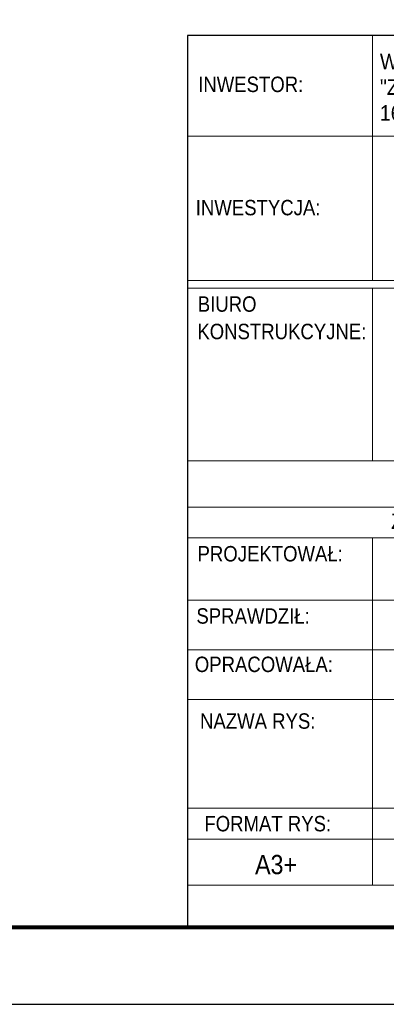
# Model space of a CAD drawing. Extents: x 99844 to 112241, y -209865 to -202412.
# Tile 8 of 12: x 109128 to 110080, y -209865 to -207309. Entities that reach past the tile are written whole.
import ezdxf
from ezdxf.enums import TextEntityAlignment as Align

# ---------------------------------------------------------------- set-up
doc = ezdxf.new("R2010")
doc.units = 0
doc.header["$LTSCALE"] = 5
doc.header["$MEASUREMENT"] = 0
doc.layers.add('_FORMATKA', color=8, linetype='Continuous', lineweight=15, plot=False)
doc.layers.add('_RAMKA', color=7, linetype='Continuous', lineweight=35)
doc.layers.add('PS_DIM', color=4, linetype='Continuous', lineweight=13)
doc.layers.add('_tabelka', color=7, linetype='Continuous')
doc.styles.add('gil', font='GIL_____.TTF', dxfattribs={"width": 0.9})

# ---------------------------------------------------------------- blocks, each defined once
blk = doc.blocks.new('tabela_rys')
at = {"layer": '_tabelka', "color": 251, "lineweight": 15}
for p, q in [((45.62, 123.55), (45.62, 91.73)), ((21.62, 110.45), (131.62, 110.45)), ((21.62, 91.73), (131.62, 91.73)), ((21.62, 91.73), (131.62, 91.73)), ((21.62, 91.73), (131.62, 91.73)), ((131.62, 90.73), (21.62, 90.73)), ((45.62, 68.32), (45.62, 90.73)), ((21.62, 68.32), (131.48, 68.32)), ((131.62, 62.32), (21.62, 62.32)), ((21.62, 58.32), (131.62, 58.32)), ((21.62, 58.32), (131.62, 58.32)), ((45.62, 58.32), (45.62, 37.33)), ((21.62, 50.24), (131.62, 50.24)), ((21.62, 43.79), (131.62, 43.79)), ((21.62, 37.33), (131.62, 37.33)), ((21.62, 37.33), (131.62, 37.33)), ((21.62, 37.33), (131.62, 37.33)), ((21.62, 37.33), (131.62, 37.33)), ((21.62, 37.33), (131.62, 37.33)), ((21.62, 37.33), (131.62, 37.33)), ((21.62, 37.33), (131.62, 37.33)), ((21.62, 37.33), (131.62, 37.33)), ((45.62, 37.33), (45.62, 23.22)), ((21.62, 23.22), (131.62, 23.22)), ((131.62, 23.22), (21.62, 23.22)), ((45.62, 23.22), (45.62, 13.22)), ((21.62, 19.22), (131.62, 19.22)), ((21.62, 13.22), (131.62, 13.22))]:
    blk.add_line(p, q, dxfattribs=at)
at = {"layer": '_tabelka', "color": 251, "lineweight": 30}
blk.add_lwpolyline([(131.62, 123.55), (21.62, 123.55), (21.62, 7.77), (131.62, 7.77)], close=True, dxfattribs=at)
at = {"layer": '_tabelka', "color": 12, "style": 'gil', "width": 0.9}
for s, p in [('INWESTOR:', (29.83, 117.19)), ('INWESTYCJA:', (30.79, 101.19)), ('BIURO', (26.77, 88.67)), ('KONSTRUKCYJNE:', (33.87, 85.11)), ('PROJEKTOWAŁ: ', (32.69, 56.26)), ('SPRAWDZIŁ: ', (30.47, 48.18)), ('OPRACOWAŁA: ', (31.87, 41.9)), ('NAZWA RYS:', (30.74, 34.54))]:
    blk.add_text(s, height=2, dxfattribs=at).set_placement(p, align=Align.MIDDLE)
at = {"layer": '_tabelka', "color": 251, "style": 'gil', "width": 0.9}
for s, p in [('Zespół projektowy', (57.75, 60.22)), ('FORMAT RYS:', (32.04, 21.22))]:
    blk.add_text(s, height=2, dxfattribs=at).set_placement(p, align=Align.MIDDLE)
at = {"layer": '_tabelka', "color": 7, "insert": (46.6, 116.81), "char_height": 2, "attachment_point": 4, "style": 'gil'}
blk.add_mtext_dynamic_manual_height_columns('{\\fArial|b0|i0|c0|p34;\\C256;W\\fArial|b0|i0|c238|p34;ł\\fArial|b0|i0|c0|p34;ad\\fArial|b0|i0|c238|p34;ysł\\fArial|b0|i0|c0|p34;aw Wa\\fArial|b0|i0|c238|p34;le\\fArial|b0|i0|c0|p34;nd\\fArial|b0|i0|c238|p34;ze\\fArial|b0|i0|c0|p34;w\\fArial|b0|i0|c238|p34;i\\fArial|b0|i0|c0|p34;c\\fArial|b0|i0|c238|p34;z\\fArial|b0|i0|c0|p34;\\~\\fArial|b0|i0|c238|p34;pr\\fArial|b0|i0|c0|p34;owad\\fArial|b0|i0|c238|p34;zą\\fArial|b0|i0|c0|p34;c\\fArial|b0|i0|c238|p34;y\\fArial|b0|i0|c0|p34; d\\fArial|b0|i0|c238|p34;zi\\fArial|b0|i0|c0|p34;a\\fArial|b0|i0|c238|p34;ł\\fArial|b0|i0|c0|p34;a\\fArial|b0|i0|c238|p34;l\\fArial|b0|i0|c0|p34;no\\fArial|b0|i0|c238|p34;ść\\fArial|b0|i0|c0|p34; \\fArial|b0|i0|c238|p34;g\\fArial|b0|i0|c0|p34;o\\fArial|b0|i0|c238|p34;sp\\fArial|b0|i0|c0|p34;oda\\fArial|b0|i0|c238|p34;r\\fArial|b0|i0|c0|p34;c\\fArial|b0|i0|c238|p34;zą\\fArial|b0|i0|c0|p34; \\fArial|b0|i0|c238|p34;p\\fArial|b0|i0|c0|p34;od na\\fArial|b0|i0|c238|p34;z\\fArial|b0|i0|c0|p34;w\\fArial|b0|i0|c238|p34;ą\\fArial|b0|i0|c0|p34; \\fArial|b0|i0|c238|p34;"Z\\fArial|b0|i0|c0|p34;a\\fArial|b0|i0|c238|p34;kł\\fArial|b0|i0|c0|p34;ad \\fArial|b0|i0|c238|p34;St\\fArial|b0|i0|c0|p34;o\\fArial|b0|i0|c238|p34;l\\fArial|b0|i0|c0|p34;a\\fArial|b0|i0|c238|p34;rsk\\fArial|b0|i0|c0|p34;o-\\fArial|b0|i0|c238|p34;T\\fArial|b0|i0|c0|p34;a\\fArial|b0|i0|c238|p34;pi\\fArial|b0|i0|c0|p34;c\\fArial|b0|i0|c238|p34;erski\\fArial|b0|i0|c0|p34; W\\fArial|b0|i0|c238|p34;ł\\fArial|b0|i0|c0|p34;ad\\fArial|b0|i0|c238|p34;ysł\\fArial|b0|i0|c0|p34;aw Wa\\fArial|b0|i0|c238|p34;le\\fArial|b0|i0|c0|p34;nd\\fArial|b0|i0|c238|p34;ze\\fArial|b0|i0|c0|p34;w\\fArial|b0|i0|c238|p34;i\\fArial|b0|i0|c0|p34;c\\fArial|b0|i0|c238|p34;z"\\fArial|b0|i0|c0|p34; \\fArial|b0|i0|c238|p34;M\\fArial|b0|i0|c0|p34;a\\fArial|b0|i0|c238|p34;ł\\fArial|b0|i0|c0|p34;a \\fArial|b0|i0|c238|p34;Hut\\fArial|b0|i0|c0|p34;a \\fArial|b0|i0|c238|p34;1\\fArial|b0|i0|c0|p34;B\\fArial|b0|i0|c238|p34;, \\P16-402 Suwałki}', width=87.5522, gutter_width=12.5, heights=[51.49], dxfattribs=at)
at = {"layer": '_tabelka', "color": 7, "style": 'gil', "width": 0.9}
for p in [(47.79, 34.83), (47.79, 30.29), (47.79, 26.06)]:
    blk.add_attdef('NAZWA_RYS:', text='', height=2.5, dxfattribs=at).set_placement(p, align=Align.MIDDLE_LEFT)
blk.add_attdef('FORMAT', text='', height=2.5, dxfattribs=at).set_placement((33.12, 15.91), align=Align.MIDDLE)
at = {"layer": '_tabelka', "color": 7, "style": 'gil', "width": 0.9, "flags": 8}
for tag, p in [('DATA', (61.11, 15.91)), ('SKALA', (87.85, 15.91)), ('NR_RYSUNKU', (117.18, 15.91))]:
    blk.add_attdef(tag, text='', height=2.5, dxfattribs=at).set_placement(p, align=Align.MIDDLE)
blk = doc.blocks.new('*U17')
at = {"layer": '_FORMATKA', "lineweight": -3}
blk.add_lwpolyline([(-600, 0), (0, 0), (0, 297), (-600, 297)], close=True, dxfattribs=at)
at = {"layer": '_RAMKA', "lineweight": -3, "const_width": 0.5}
blk.add_lwpolyline([(-570, 10), (-10, 10), (-10, 287), (-570, 287)], close=True, dxfattribs=at)

msp = doc.modelspace()

# ---------------------------------------------------------------- block references
at = {"layer": 'PS_DIM', "xscale": 20, "yscale": 20, "zscale": 20}
msp.add_blockref('*U17', (111963.71, -209865.43), dxfattribs=at)
at = {"layer": 'PS_DIM', "color": 7}
ref = msp.add_blockref('tabela_rys', (109131.33, -209820.8), dxfattribs=dict(at, xscale=20, yscale=20, zscale=20))
ref.add_attrib('FORMAT', 'A3+', dxfattribs={"layer": '_tabelka', "color": 7, "height": 50, "style": 'gil', "width": 0.9}).set_placement((109793.64, -209502.57), align=Align.MIDDLE)

doc.saveas('drawing.dxf')
